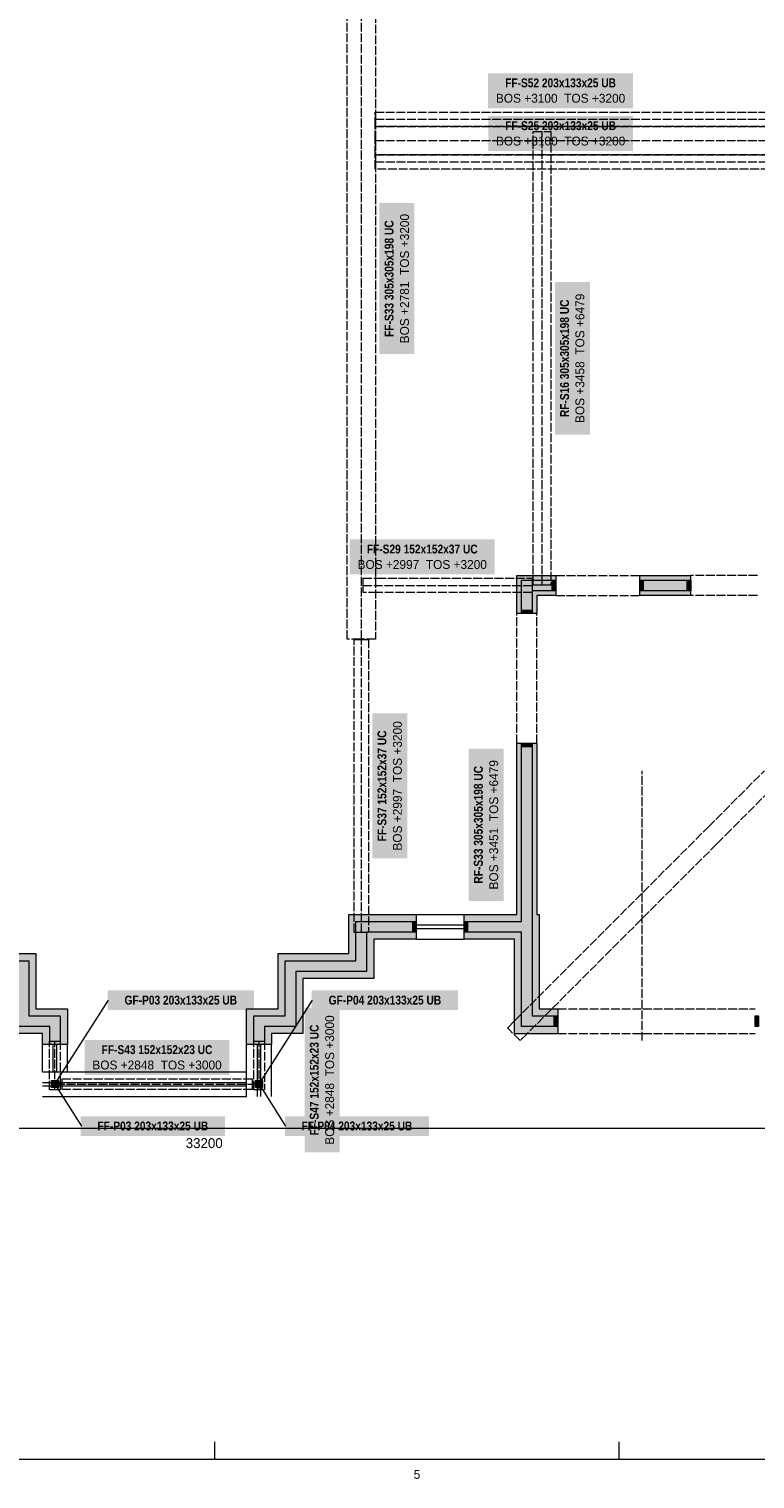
# Model space of a CAD drawing. Header units: millimetres. Extents: x 17 to 587, y 4 to 415.
# Tile 4 of 8: x 225 to 329, y 4 to 212. Entities that reach past the tile are written whole.
import ezdxf
from ezdxf.enums import TextEntityAlignment as Align

# ---------------------------------------------------------------- set-up
doc = ezdxf.new("R2010")
doc.units = ezdxf.units.MM
doc.linetypes.add('DASHED', pattern=[1.524, 1.27, -0.254])
for name, color, linetype in [('FILL-C_B2B2B5', 7, 'Continuous'), ('FILL-EPS', 7, 'Continuous'), ('FILL-STEEL', 7, 'Continuous'), ('FILL-TEAL_DK', 7, 'Continuous'), ('FILL-WHITE', 7, 'Continuous'), ('LINE-INK', 7, 'Continuous'), ('LINE-INK-DASH', 7, 'DASHED'), ('LINE-STEEL', 7, 'Continuous'), ('LINE-STEEL-DASH', 7, 'DASHED'), ('LINE-STEEL_GREY', 7, 'Continuous'), ('LINE-TEAL_DK', 7, 'Continuous'), ('TEXT-INK', 7, 'Continuous'), ('TEXT-STEEL', 7, 'Continuous'), ('TEXT-STEEL_GREY', 7, 'Continuous')]:
    doc.layers.add(name, color=color, linetype=linetype)
doc.styles.add('OpenSansCondensed-Bold', font='OpenSansCondensed-Bold.ttf')

msp = doc.modelspace()

# ---------------------------------------------------------------- hatches: boundary and pattern name
at = {"layer": 'FILL-C_B2B2B5', "true_color": 0xb2b2b5}
h = msp.add_hatch(color=253, dxfattribs=at)
h.dxf.hatch_style = 1
h.paths.add_polyline_path([(300.3, 131.21), (296.91, 131.21), (296.91, 127.95), (295.39, 127.95), (295.39, 132.73), (300.3, 132.73)])
h = msp.add_hatch(color=253, dxfattribs=at)
h.dxf.hatch_style = 1
h.paths.add_polyline_path([(312.3, 132.73), (319.59, 132.73), (319.59, 131.21), (312.3, 131.21)])
h = msp.add_hatch(color=253, dxfattribs=at)
h.dxf.hatch_style = 1
h.paths.add_polyline_path([(287.18, 83.91), (295.39, 83.91), (295.39, 109.39), (296.91, 109.39), (296.91, 83.91), (296.91, 83.91), (296.91, 70.4), (300.58, 70.4), (300.58, 68.88), (295.39, 68.88), (295.39, 82.39), (287.18, 82.39)])
h = msp.add_hatch(color=253, dxfattribs=at)
h.dxf.hatch_style = 1
h.paths.add_polyline_path([(257.09, 66.3), (257.09, 70.41), (261.59, 70.41), (261.59, 78.29), (271.71, 78.29), (271.71, 83.91), (280.33, 83.91), (280.33, 82.39), (273.24, 82.39), (273.24, 76.77), (263.11, 76.77), (263.11, 68.89), (258.61, 68.89), (258.61, 66.3)])
h = msp.add_hatch(color=253, dxfattribs=at)
h.dxf.hatch_style = 1
h.paths.add_polyline_path([(215.74, 78.29), (224.91, 78.29), (224.91, 70.41), (229.41, 70.41), (229.41, 66.3), (227.89, 66.3), (227.89, 68.89), (223.39, 68.89), (223.39, 76.77), (215.74, 76.77)])
at = {"layer": 'FILL-EPS', "true_color": 0xccffff}
h = msp.add_hatch(color=7, dxfattribs=at)
h.dxf.hatch_style = 1
h.paths.add_polyline_path([(300.3, 132.73), (295.39, 132.73), (295.39, 127.95), (294.72, 127.95), (294.72, 133.4), (300.3, 133.4)])
h = msp.add_hatch(color=7, dxfattribs=at)
h.dxf.hatch_style = 1
h.paths.add_polyline_path([(312.3, 133.4), (319.59, 133.4), (319.59, 132.73), (312.3, 132.73)])
h = msp.add_hatch(color=7, dxfattribs=at)
h.dxf.hatch_style = 1
h.paths.add_polyline_path([(300.3, 130.54), (297.58, 130.54), (297.58, 127.95), (296.91, 127.95), (296.91, 131.21), (300.3, 131.21)])
h = msp.add_hatch(color=7, dxfattribs=at)
h.dxf.hatch_style = 1
h.paths.add_polyline_path([(312.3, 130.54), (312.3, 131.21), (319.59, 131.21), (319.59, 130.54)])
h = msp.add_hatch(color=7, dxfattribs=at)
h.dxf.hatch_style = 1
h.paths.add_polyline_path([(287.18, 84.93), (288.2, 84.93), (294.37, 84.93), (294.37, 84.93), (294.72, 84.93), (294.72, 109.39), (295.39, 109.39), (295.39, 83.91), (287.18, 83.91)])
h = msp.add_hatch(color=7, dxfattribs=at)
h.dxf.hatch_style = 1
h.paths.add_polyline_path([(297.58, 109.39), (297.58, 84.93), (297.93, 84.93), (297.93, 71.42), (300.58, 71.42), (300.58, 70.4), (296.91, 70.4), (296.91, 83.91), (296.91, 83.91), (296.91, 109.39)])
h = msp.add_hatch(color=7, dxfattribs=at)
h.dxf.hatch_style = 1
h.paths.add_polyline_path([(256.07, 66.3), (256.07, 71.43), (260.57, 71.43), (260.57, 79.31), (270.7, 79.31), (270.7, 84.93), (280.33, 84.93), (280.33, 83.91), (271.71, 83.91), (271.71, 78.29), (261.59, 78.29), (261.59, 70.41), (257.09, 70.41), (257.09, 66.3)])
h = msp.add_hatch(color=7, dxfattribs=at)
h.dxf.hatch_style = 1
h.paths.add_polyline_path([(258.61, 66.3), (258.61, 68.89), (263.11, 68.89), (263.11, 76.77), (273.24, 76.77), (273.24, 82.39), (280.33, 82.39), (280.33, 81.37), (274.25, 81.37), (274.25, 75.75), (264.13, 75.75), (264.13, 67.87), (259.63, 67.87), (259.63, 66.3)])
h = msp.add_hatch(color=7, dxfattribs=at)
h.dxf.hatch_style = 1
h.paths.add_polyline_path([(294.37, 81.37), (287.18, 81.37), (287.18, 82.39), (295.39, 82.39), (295.39, 68.88), (300.58, 68.88), (300.58, 67.86), (294.37, 67.86)])
h = msp.add_hatch(color=7, dxfattribs=at)
h.dxf.hatch_style = 1
h.paths.add_polyline_path([(215.74, 79.31), (225.93, 79.31), (225.93, 71.43), (230.43, 71.43), (230.43, 66.3), (229.41, 66.3), (229.41, 70.41), (224.91, 70.41), (224.91, 78.29), (215.74, 78.29)])
h = msp.add_hatch(color=7, dxfattribs=at)
h.dxf.hatch_style = 1
h.paths.add_polyline_path([(215.74, 75.75), (215.74, 76.77), (223.39, 76.77), (223.39, 68.89), (227.89, 68.89), (227.89, 66.3), (226.87, 66.3), (226.87, 67.87), (222.37, 67.87), (222.37, 75.75)])
at = {"layer": 'FILL-STEEL', "true_color": 0x0d2973}
h = msp.add_hatch(color=166, dxfattribs=at)
h.dxf.hatch_style = 1
h.paths.add_polyline_path([(228.15, 60.15), (228.15, 61.15), (229.15, 61.15), (229.15, 60.15)])
h = msp.add_hatch(color=166, dxfattribs=at)
h.dxf.hatch_style = 1
h.paths.add_polyline_path([(228.15, 60.15), (228.15, 61.15), (229.15, 61.15), (229.15, 60.15)])
h = msp.add_hatch(color=166, dxfattribs=at)
h.dxf.hatch_style = 1
h.paths.add_polyline_path([(229.05, 60.65), (229.03, 60.75), (228.99, 60.85), (228.93, 60.93), (228.85, 61), (228.75, 61.04), (228.65, 61.05), (228.54, 61.04), (228.45, 61), (228.36, 60.93), (228.3, 60.85), (228.26, 60.75), (228.25, 60.65), (228.26, 60.55), (228.3, 60.45), (228.36, 60.37), (228.45, 60.3), (228.54, 60.26), (228.65, 60.25), (228.75, 60.26), (228.85, 60.3), (228.93, 60.37), (228.99, 60.45), (229.03, 60.55)])
h = msp.add_hatch(color=166, dxfattribs=at)
h.dxf.hatch_style = 1
h.paths.add_polyline_path([(229.05, 60.65), (229.03, 60.75), (228.99, 60.85), (228.93, 60.93), (228.85, 61), (228.75, 61.04), (228.65, 61.05), (228.54, 61.04), (228.45, 61), (228.36, 60.93), (228.3, 60.85), (228.26, 60.75), (228.25, 60.65), (228.26, 60.55), (228.3, 60.45), (228.36, 60.37), (228.45, 60.3), (228.54, 60.26), (228.65, 60.25), (228.75, 60.26), (228.85, 60.3), (228.93, 60.37), (228.99, 60.45), (229.03, 60.55)])
h = msp.add_hatch(color=166, dxfattribs=at)
h.dxf.hatch_style = 1
h.paths.add_polyline_path([(257.35, 60.15), (257.35, 61.15), (258.35, 61.15), (258.35, 60.15)])
h = msp.add_hatch(color=166, dxfattribs=at)
h.dxf.hatch_style = 1
h.paths.add_polyline_path([(257.35, 60.15), (257.35, 61.15), (258.35, 61.15), (258.35, 60.15)])
h = msp.add_hatch(color=166, dxfattribs=at)
h.dxf.hatch_style = 1
h.paths.add_polyline_path([(258.25, 60.65), (258.23, 60.75), (258.19, 60.85), (258.13, 60.93), (258.05, 61), (257.95, 61.04), (257.85, 61.05), (257.74, 61.04), (257.65, 61), (257.56, 60.93), (257.5, 60.85), (257.46, 60.75), (257.45, 60.65), (257.46, 60.55), (257.5, 60.45), (257.56, 60.37), (257.65, 60.3), (257.74, 60.26), (257.85, 60.25), (257.95, 60.26), (258.05, 60.3), (258.13, 60.37), (258.19, 60.45), (258.23, 60.55)])
h = msp.add_hatch(color=166, dxfattribs=at)
h.dxf.hatch_style = 1
h.paths.add_polyline_path([(258.25, 60.65), (258.23, 60.75), (258.19, 60.85), (258.13, 60.93), (258.05, 61), (257.95, 61.04), (257.85, 61.05), (257.74, 61.04), (257.65, 61), (257.56, 60.93), (257.5, 60.85), (257.46, 60.75), (257.45, 60.65), (257.46, 60.55), (257.5, 60.45), (257.56, 60.37), (257.65, 60.3), (257.74, 60.26), (257.85, 60.25), (257.95, 60.26), (258.05, 60.3), (258.13, 60.37), (258.19, 60.45), (258.23, 60.55)])
at = {"layer": 'FILL-TEAL_DK', "true_color": 0x006b5c}
h = msp.add_hatch(color=126, dxfattribs=at)
h.dxf.hatch_style = 1
h.paths.add_polyline_path([(299.8, 132.73), (300.3, 132.73), (300.3, 131.21), (299.8, 131.21)])
h = msp.add_hatch(color=126, dxfattribs=at)
h.dxf.hatch_style = 1
h.paths.add_polyline_path([(312.3, 132.73), (312.8, 132.73), (312.8, 131.21), (312.3, 131.21)])
h = msp.add_hatch(color=126, dxfattribs=at)
h.dxf.hatch_style = 1
h.paths.add_polyline_path([(319.1, 132.73), (319.6, 132.73), (319.6, 131.21), (319.1, 131.21)])
h = msp.add_hatch(color=126, dxfattribs=at)
h.dxf.hatch_style = 1
h.paths.add_polyline_path([(295.38, 127.94), (295.38, 128.44), (296.91, 128.44), (296.91, 127.94)])
h = msp.add_hatch(color=126, dxfattribs=at)
h.dxf.hatch_style = 1
h.paths.add_polyline_path([(295.38, 108.89), (295.38, 109.39), (296.91, 109.39), (296.91, 108.89)])
h = msp.add_hatch(color=126, dxfattribs=at)
h.dxf.hatch_style = 1
h.paths.add_polyline_path([(279.83, 83.92), (280.33, 83.92), (280.33, 82.4), (279.83, 82.4)])
h = msp.add_hatch(color=126, dxfattribs=at)
h.dxf.hatch_style = 1
h.paths.add_polyline_path([(287.18, 83.92), (287.68, 83.92), (287.68, 82.4), (287.18, 82.4)])
h = msp.add_hatch(color=126, dxfattribs=at)
h.dxf.hatch_style = 1
h.paths.add_polyline_path([(300.08, 70.41), (300.58, 70.41), (300.58, 68.89), (300.08, 68.89)])
h = msp.add_hatch(color=126, dxfattribs=at)
h.dxf.hatch_style = 1
h.paths.add_polyline_path([(328.8, 70.41), (329.3, 70.41), (329.3, 68.89), (328.8, 68.89)])
at = {"layer": 'FILL-WHITE', "true_color": 0xffffff}
h = msp.add_hatch(color=7, dxfattribs=at)
h.dxf.hatch_style = 1
h.paths.add_polyline_path([(290.62, 200.22), (311.34, 200.22), (311.34, 205.23), (290.62, 205.23)])
h = msp.add_hatch(color=7, dxfattribs=at)
h.dxf.hatch_style = 1
h.paths.add_polyline_path([(290.63, 194.1), (311.34, 194.1), (311.34, 199.11), (290.63, 199.11)])
h = msp.add_hatch(color=7, dxfattribs=at)
h.dxf.hatch_style = 1
h.paths.add_polyline_path([(280.07, 165.06), (280.07, 186.65), (275.06, 186.65), (275.06, 165.06)])
h = msp.add_hatch(color=7, dxfattribs=at)
h.dxf.hatch_style = 1
h.paths.add_polyline_path([(305.17, 153.55), (305.17, 175.35), (300.16, 175.35), (300.16, 153.55)])
h = msp.add_hatch(color=7, dxfattribs=at)
h.dxf.hatch_style = 1
h.paths.add_polyline_path([(270.83, 133.55), (291.55, 133.55), (291.55, 138.56), (270.83, 138.56)])
h = msp.add_hatch(color=7, dxfattribs=at)
h.dxf.hatch_style = 1
h.paths.add_polyline_path([(279.05, 92.95), (279.05, 113.66), (274.04, 113.66), (274.04, 92.95)])
h = msp.add_hatch(color=7, dxfattribs=at)
h.dxf.hatch_style = 1
h.paths.add_polyline_path([(292.84, 86.84), (292.84, 108.64), (287.83, 108.64), (287.83, 86.84)])
h = msp.add_hatch(color=7, dxfattribs=at)
h.dxf.hatch_style = 1
h.paths.add_polyline_path([(236.19, 71.25), (257.1, 71.25), (257.1, 74.05), (236.19, 74.05)])
h = msp.add_hatch(color=7, dxfattribs=at)
h.dxf.hatch_style = 1
h.paths.add_polyline_path([(265.39, 71.25), (286.3, 71.25), (286.3, 74.05), (265.39, 74.05)])
h = msp.add_hatch(color=7, dxfattribs=at)
h.dxf.hatch_style = 1
h.paths.add_polyline_path([(269.37, 50.88), (269.37, 71.6), (264.36, 71.6), (264.36, 50.88)])
h = msp.add_hatch(color=7, dxfattribs=at)
h.dxf.hatch_style = 1
h.paths.add_polyline_path([(232.89, 61.96), (253.6, 61.96), (253.6, 66.97), (232.89, 66.97)])
h = msp.add_hatch(color=7, dxfattribs=at)
h.dxf.hatch_style = 1
h.paths.add_polyline_path([(232.34, 53.25), (252.95, 53.25), (252.95, 56.05), (232.34, 56.05)])
h = msp.add_hatch(color=7, dxfattribs=at)
h.dxf.hatch_style = 1
h.paths.add_polyline_path([(261.54, 53.25), (282.15, 53.25), (282.15, 56.05), (261.54, 56.05)])

# ---------------------------------------------------------------- linework, layer by layer
at = {"layer": 'LINE-INK', "lineweight": 5}
for p, q in [((280.33, 84.93), (287.18, 84.93)), ((280.33, 83.41), (287.18, 83.41)), ((280.33, 82.91), (287.18, 82.91)), ((280.33, 81.38), (287.18, 81.38)), ((226.87, 62.43), (226.87, 66.3)), ((228.4, 62.43), (228.4, 66.3)), ((228.9, 62.43), (228.9, 66.3)), ((230.43, 62.43), (230.43, 66.3)), ((256.07, 62.43), (256.07, 66.3)), ((257.6, 62.43), (257.6, 66.3)), ((258.1, 62.43), (258.1, 66.3)), ((259.63, 62.43), (259.63, 66.3)), ((226.87, 62.43), (230.43, 62.43)), ((230.43, 62.43), (256.06, 62.43)), ((256.07, 58.87), (256.07, 62.43)), ((257.6, 58.87), (257.6, 62.43)), ((258.1, 58.87), (258.1, 62.43)), ((259.62, 58.87), (259.62, 62.43)), ((226.87, 60.9), (230.43, 60.9)), ((226.87, 60.4), (230.43, 60.4)), ((230.43, 60.9), (256.06, 60.9)), ((230.43, 60.4), (256.06, 60.4)), ((226.87, 58.88), (230.43, 58.88)), ((230.43, 58.87), (256.06, 58.87)), ((84, 54.37), (416, 54.37)), ((251.5, 7), (251.5, 9.5)), ((309.38, 7), (309.38, 9.5))]:
    msp.add_line(p, q, dxfattribs=at)
for points in [[(20, 7), (587, 7), (587, 413), (20, 413)], [(300.3, 133.4), (300.3, 130.54), (297.58, 130.54), (297.58, 127.95), (294.72, 127.95), (294.72, 133.4)], [(319.59, 130.54), (312.3, 130.54), (312.3, 133.4), (319.59, 133.4)], [(294.37, 67.86), (294.37, 81.37), (287.18, 81.37), (287.18, 84.93), (288.2, 84.93), (294.37, 84.93), (294.37, 84.93), (294.72, 84.93), (294.72, 109.39), (297.58, 109.39), (297.58, 84.93), (297.93, 84.93), (297.93, 71.42), (300.58, 71.42), (300.58, 67.86)], [(259.63, 66.3), (256.07, 66.3), (256.07, 71.43), (260.57, 71.43), (260.57, 79.31), (270.7, 79.31), (270.7, 84.93), (280.33, 84.93), (280.33, 81.37), (274.25, 81.37), (274.25, 75.75), (264.13, 75.75), (264.13, 67.87), (259.63, 67.87)], [(222.37, 75.75), (215.74, 75.75), (215.74, 79.31), (225.93, 79.31), (225.93, 71.43), (230.43, 71.43), (230.43, 66.3), (226.87, 66.3), (226.87, 67.87), (222.37, 67.87)], [(228.15, 60.15), (228.15, 61.15), (229.15, 61.15), (229.15, 60.15)], [(228.15, 60.15), (228.15, 61.15), (229.15, 61.15), (229.15, 60.15)], [(257.35, 60.15), (257.35, 61.15), (258.35, 61.15), (258.35, 60.15)], [(257.35, 60.15), (257.35, 61.15), (258.35, 61.15), (258.35, 60.15)]]:
    msp.add_lwpolyline(points, close=True, dxfattribs=at)
at = {"layer": 'LINE-INK-DASH', "lineweight": 5}
for p, q in [((300.3, 133.4), (312.3, 133.4)), ((329.15, 133.4), (319.6, 133.4)), ((300.3, 130.54), (312.3, 130.54)), ((329.15, 130.54), (319.6, 130.54)), ((294.72, 109.39), (294.72, 127.94)), ((297.58, 109.39), (297.58, 127.94)), ((300.58, 71.42), (328.8, 71.42)), ((300.58, 67.87), (328.8, 67.87))]:
    msp.add_line(p, q, dxfattribs=at)
at = {"layer": 'LINE-STEEL', "lineweight": 5}
for p, q in [((228.65, 60.65), (236.29, 72.65)), ((257.85, 60.65), (265.49, 72.65)), ((228.65, 60.65), (232.44, 54.65)), ((257.85, 60.65), (261.64, 54.65))]:
    msp.add_line(p, q, dxfattribs=at)
at = {"layer": 'LINE-STEEL-DASH', "lineweight": 5}
for p, q in [((272.48, 124.31), (272.48, 227.4)), ((274.45, 198.65), (407.13, 198.65)), ((274.45, 195.59), (407.13, 195.59)), ((298.33, 132.02), (298.33, 196.88)), ((274.46, 192.53), (407.11, 192.53)), ((272.73, 131.98), (296.91, 131.98)), ((272.48, 82.35), (272.48, 124.26)), ((312.67, 66.88), (312.67, 105.46)), ((228.65, 59.85), (228.65, 66.81)), ((257.85, 59.85), (257.85, 66.81)), ((228.78, 60.65), (257.72, 60.65))]:
    msp.add_line(p, q, dxfattribs=at)
for points in [[(270.44, 227.4), (272.32, 227.4), (272.63, 227.4), (274.51, 227.4), (274.51, 124.31), (272.63, 124.31), (272.32, 124.31), (270.44, 124.31)], [(274.45, 197.62), (274.45, 197.72), (274.45, 197.72), (274.45, 197.72), (274.45, 199.67), (274.45, 199.67), (407.13, 199.67), (407.13, 199.67), (407.13, 197.72), (407.13, 197.62), (407.13, 197.62), (274.45, 197.62)], [(274.45, 197.62), (407.13, 197.62), (407.13, 195.74), (407.13, 195.44), (407.13, 193.55), (274.45, 193.55), (274.45, 195.44), (274.45, 195.74)], [(297.04, 168.51), (297.04, 195.04), (297.04, 196.76), (297.04, 196.88), (299.61, 196.88), (299.61, 196.76), (299.61, 195.16), (299.61, 168.51), (299.61, 168.44), (299.61, 167.5), (299.61, 167.43), (299.61, 132.02), (298.38, 132.02), (298.27, 132.02), (297.04, 132.02), (297.04, 167.43), (297.04, 167.5), (297.04, 168.44)], [(299.61, 196.88), (299.63, 196.88), (299.63, 196.88), (299.63, 196.88), (299.63, 196.88)], [(274.46, 191.5), (274.46, 193.45), (274.46, 193.55), (274.46, 193.55), (407.11, 193.55), (407.11, 193.55), (407.11, 193.55), (407.11, 193.45), (407.11, 191.5), (407.11, 191.5)], [(297.02, 168.51), (297.02, 168.51), (297.04, 168.51), (297.02, 168.51), (297.02, 168.51)], [(299.61, 168.51), (299.63, 168.51), (299.63, 168.51), (299.63, 168.51), (299.63, 168.51)], [(272.73, 133), (274.76, 133), (274.76, 133), (296.91, 133), (296.91, 133), (296.91, 133), (296.91, 133), (296.91, 132.02), (296.91, 132.02), (296.91, 132.02), (296.91, 131.94), (296.91, 131.94), (296.91, 131.94), (296.91, 130.96), (296.91, 130.96), (296.91, 130.96), (296.91, 130.96), (274.76, 130.96), (274.76, 130.96), (274.76, 130.96), (272.73, 130.96), (272.73, 130.96), (272.73, 130.96), (272.73, 130.96), (272.73, 130.96), (272.73, 131.94), (272.73, 132.02), (272.73, 132.02), (272.73, 132.02)], [(271.46, 82.35), (271.46, 82.35), (271.46, 82.35), (271.46, 124.26), (271.46, 124.26), (271.46, 124.26), (271.46, 124.26), (272.44, 124.26), (272.44, 124.26), (272.44, 124.26), (272.51, 124.26), (272.51, 124.26), (272.51, 124.26), (273.49, 124.26), (273.49, 124.26), (273.49, 124.26), (273.49, 124.26), (273.49, 82.35), (273.49, 82.35), (273.49, 82.35), (273.49, 82.35), (272.51, 82.35), (272.51, 82.35), (272.51, 82.35), (272.44, 82.35), (272.44, 82.35), (272.44, 82.35), (271.46, 82.35)], [(323.4, 95.08), (323.4, 95.08), (323.4, 95.08)], [(227.88, 59.85), (227.88, 59.85), (227.88, 59.85), (227.88, 66.81), (227.88, 66.81), (227.88, 66.81), (227.88, 66.81), (228.62, 66.81), (228.62, 66.81), (228.62, 66.81), (228.67, 66.81), (228.67, 66.81), (228.67, 66.81), (229.41, 66.81), (229.41, 66.81), (229.41, 66.81), (229.41, 59.85), (229.41, 59.85), (229.41, 59.85), (229.41, 59.85), (228.67, 59.85), (228.67, 59.85), (228.67, 59.85), (228.62, 59.85), (228.62, 59.85), (228.62, 59.85), (227.88, 59.85)], [(257.08, 59.85), (257.08, 59.85), (257.08, 66.81), (257.08, 66.81), (257.82, 66.81), (257.82, 66.81), (257.87, 66.81), (257.87, 66.81), (258.61, 66.81), (258.61, 59.85), (258.61, 59.85), (257.87, 59.85), (257.87, 59.85), (257.82, 59.85), (257.82, 59.85)], [(295.2, 66.88), (295.21, 66.87), (295.21, 66.87), (295.21, 66.87), (295.21, 66.87)], [(228.78, 60.62), (228.78, 60.68), (229.66, 60.68), (229.66, 61.41), (256.84, 61.41), (256.84, 60.68), (257.72, 60.68), (257.72, 60.62), (256.84, 60.62), (256.84, 59.89), (229.66, 59.89), (229.66, 60.62)]]:
    msp.add_lwpolyline(points, close=True, dxfattribs=at)
msp.add_lwpolyline([(331.95, 103.64), (325.32, 97.01), (323.94, 95.62), (323.95, 95.62), (323.94, 95.62), (323.9, 95.59), (323.89, 95.57), (323.89, 95.57), (323.4, 95.08), (323.4, 95.08), (323.4, 95.08), (323.38, 95.06), (323.38, 95.06), (323.36, 95.04), (323.34, 95.02), (323.34, 95.02), (296.27, 67.95), (296.26, 67.94), (296.26, 67.94), (296.25, 67.93), (296.25, 67.93), (296.19, 67.87), (296.18, 67.86), (295.27, 66.95), (295.26, 66.94), (295.25, 66.93), (295.2, 66.88), (293.61, 68.47), (293.39, 68.69), (293.45, 68.76), (293.46, 68.76), (293.46, 68.77), (294.38, 69.68), (294.38, 69.69), (294.38, 69.69), (294.44, 69.74), (294.45, 69.75), (294.45, 69.76), (294.45, 69.76), (321.54, 96.85), (321.53, 96.86), (321.53, 96.86), (321.53, 96.86), (321.53, 96.86), (321.53, 96.86), (321.53, 96.86), (321.54, 96.85), (321.54, 96.85), (321.58, 96.89), (321.58, 96.89), (322.07, 97.37), (322.09, 97.4), (322.09, 97.4), (322.09, 97.4), (322.09, 97.4), (322.13, 97.44), (322.13, 97.44), (322.13, 97.44), (330.14, 105.46)], dxfattribs=at)
at = {"layer": 'LINE-STEEL_GREY', "lineweight": 5}
for points in [[(300.3, 131.21), (296.91, 131.21), (296.91, 127.95), (295.39, 127.95), (295.39, 132.73), (300.3, 132.73)], [(312.3, 132.73), (319.59, 132.73), (319.59, 131.21), (312.3, 131.21)], [(287.18, 83.91), (295.39, 83.91), (295.39, 109.39), (296.91, 109.39), (296.91, 83.91), (296.91, 83.91), (296.91, 70.4), (300.58, 70.4), (300.58, 68.88), (295.39, 68.88), (295.39, 82.39), (287.18, 82.39)], [(257.09, 66.3), (257.09, 70.41), (261.59, 70.41), (261.59, 78.29), (271.71, 78.29), (271.71, 83.91), (280.33, 83.91), (280.33, 82.39), (273.24, 82.39), (273.24, 76.77), (263.11, 76.77), (263.11, 68.89), (258.61, 68.89), (258.61, 66.3)], [(215.74, 78.29), (224.91, 78.29), (224.91, 70.41), (229.41, 70.41), (229.41, 66.3), (227.89, 66.3), (227.89, 68.89), (223.39, 68.89), (223.39, 76.77), (215.74, 76.77)]]:
    msp.add_lwpolyline(points, close=True, dxfattribs=at)
at = {"layer": 'LINE-TEAL_DK', "lineweight": 5}
for points in [[(299.8, 132.73), (300.3, 132.73), (300.3, 131.21), (299.8, 131.21)], [(312.3, 132.73), (312.8, 132.73), (312.8, 131.21), (312.3, 131.21)], [(319.1, 132.73), (319.6, 132.73), (319.6, 131.21), (319.1, 131.21)], [(295.38, 127.94), (295.38, 127.94), (295.38, 128.44), (295.38, 128.44), (295.38, 128.44), (296.91, 128.44), (296.91, 128.44), (296.91, 128.44), (296.91, 127.94), (296.91, 127.94), (296.91, 127.94), (295.38, 127.94)], [(295.38, 108.89), (295.38, 108.89), (295.38, 109.39), (295.38, 109.39), (295.38, 109.39), (296.91, 109.39), (296.91, 109.39), (296.91, 109.39), (296.91, 108.89), (296.91, 108.89), (296.91, 108.89), (295.38, 108.89)], [(279.83, 83.92), (280.33, 83.92), (280.33, 82.4), (279.83, 82.4)], [(287.18, 83.92), (287.68, 83.92), (287.68, 82.4), (287.18, 82.4)], [(300.08, 70.41), (300.58, 70.41), (300.58, 68.89), (300.08, 68.89)], [(328.8, 70.41), (329.3, 70.41), (329.3, 68.89), (328.8, 68.89)]]:
    msp.add_lwpolyline(points, close=True, dxfattribs=at)

# ---------------------------------------------------------------- texts
at = {"layer": 'TEXT-INK'}
msp.add_text('33200', height=1.422, dxfattribs=at).set_placement((250, 51.5), align=Align.CENTER)
at = {"layer": 'TEXT-STEEL', "style": 'OpenSansCondensed-Bold'}
for s, p in [('FF-S52 203x133x25 UB', (300.98, 203.21)), ('FF-S25 203x133x25 UB', (300.99, 197.09)), ('FF-S29 152x152x37 UC', (281.19, 136.54)), ('GF-P03 203x133x25 UB', (246.65, 72.03)), ('GF-P04 203x133x25 UB', (275.85, 72.03)), ('FF-S43 152x152x23 UC', (243.25, 64.95)), ('FF-P03 203x133x25 UB', (242.65, 54.03)), ('FF-P04 203x133x25 UB', (271.85, 54.03))]:
    msp.add_text(s, height=1.27, dxfattribs=at).set_placement(p, align=Align.CENTER)
at = {"layer": 'TEXT-STEEL'}
for s, p in [('BOS +3100  TOS +3200', (300.98, 201.01)), ('BOS +3100  TOS +3200', (300.99, 194.89)), ('BOS +2997  TOS +3200', (281.19, 134.33)), ('BOS +2848  TOS +3000', (243.25, 62.75))]:
    msp.add_text(s, height=1.27, dxfattribs=at).set_placement(p, align=Align.CENTER)
at = {"layer": 'TEXT-STEEL', "style": 'OpenSansCondensed-Bold'}
for s, p in [('FF-S33 305x305x198 UC', (277.08, 175.85)), ('RF-S16 305x305x198 UC', (302.18, 164.45)), ('FF-S37 152x152x37 UC', (276.06, 103.3)), ('RF-S33 305x305x198 UC', (289.85, 97.74)), ('FF-S47 152x152x23 UC', (266.38, 61.24))]:
    msp.add_text(s, height=1.27, rotation=90, dxfattribs=at).set_placement(p, align=Align.CENTER)
at = {"layer": 'TEXT-STEEL'}
for s, p in [('BOS +2781  TOS +3200', (279.29, 175.85)), ('BOS +3458  TOS +6479', (304.38, 164.45)), ('BOS +2997  TOS +3200', (278.27, 103.3)), ('BOS +3451  TOS +6479', (292.05, 97.74)), ('BOS +2848  TOS +3000', (268.58, 61.24))]:
    msp.add_text(s, height=1.27, rotation=90, dxfattribs=at).set_placement(p, align=Align.CENTER)
at = {"layer": 'TEXT-STEEL_GREY'}
msp.add_text('5', height=1.27, dxfattribs=at).set_placement((280.44, 4.2), align=Align.CENTER)

doc.saveas('drawing.dxf')
